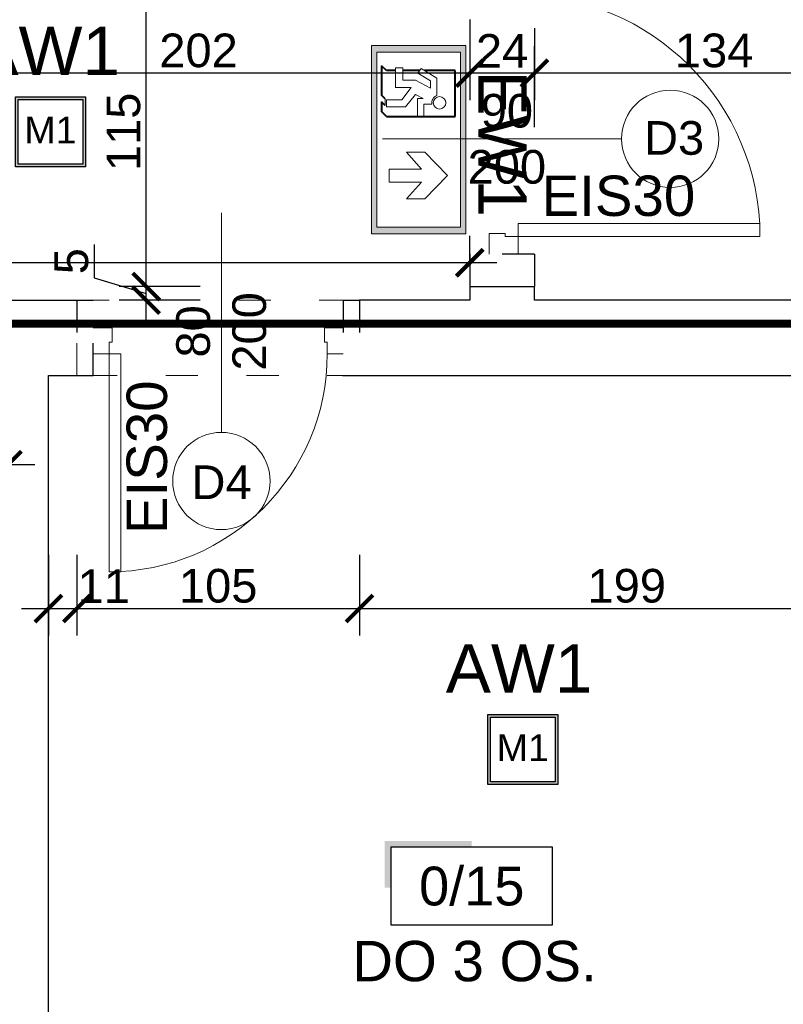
# Model space of a CAD drawing. Header units: millimetres. Extents: x 2709036 to 2756280, y 168165 to 192362.
# Tile 84 of 192: x 2716601 to 2716885, y 190802 to 191168. Entities that reach past the tile are written whole.
import ezdxf
from ezdxf.enums import TextEntityAlignment as Align

# ---------------------------------------------------------------- set-up
doc = ezdxf.new("R2010")
doc.units = ezdxf.units.MM
doc.header["$MEASUREMENT"] = 0
doc.linetypes.add('ACAD_ISO03W100', pattern=[30, 12, -18])
for name, color, linetype in [('6 - OPISY', 7, 'Continuous'), ('ekspertyza', 7, 'Continuous'), ('Oświetlenie awaryjne', 1, 'Continuous')]:
    doc.layers.add(name, color=color, linetype=linetype)
for name, color, linetype, lineweight in [('__MAZ_EKSP_PROJ', 3, 'Continuous', 0), ('__MAZ_LIKWIDACJE', 6, 'ACAD_ISO03W100', 30), ('__MAZ_NADPROŻA', 251, 'ACAD_ISO03W100', 0), ('__MAZ_OPIS_STOLARKA', 7, 'Continuous', 0), ('__MAZ_STOLARKA DRZWIOWA NOWA', 7, 'Continuous', 9), ('__MAZ_WYMIARY', 7, 'Continuous', 9), ('__MAZ_ŚCIANY ISTNIEJĄCE', 7, 'Continuous', 30), ('Oświetlenie ewakuacyjne', 3, 'Continuous', 20)]:
    doc.layers.add(name, color=color, linetype=linetype, lineweight=lineweight)
doc.styles.add('Arial', font='arial.ttf')
doc.styles.add('Dimensions', font='arial.ttf')
doc.styles.add('Malanow_1_100', font='isocpeur.ttf')
doc.styles.get("Standard").update_dxf_attribs({"font": 'arial.ttf'})
doc.styles.add('styl1', font='arial.ttf')
doc.dimstyles.new('100', dxfattribs={"dimtxt": 10, "dimasz": 10, "dimexe": 18, "dimexo": 15, "dimgap": 9, "dimtad": 1, "dimdec": 1, "dimrnd": 0.5, "dimdsep": 46, "dimtxsty": 'Dimensions', "dimblk": 'ARCHTICK', "dimcen": 9, "dimdle": 10, "dimadec": 1, "dimazin": 2, "dimtfac": 1, "dimtdec": 4, "dimtofl": 0, "dimtmove": 2, "dimatfit": 3, "dimfxl": 1, "dimtolj": 1, "dimtzin": 0, "dimarcsym": 0})

# ---------------------------------------------------------------- blocks, each defined once
blk = doc.blocks.new('*U9')
at = {"ltscale": 10}
blk.add_hatch(color=256, dxfattribs=at).paths.add_polyline_path([(0, 26), (-25, 26), (-27, 26), (-27, 11.46), (-25, 11.46), (-25, 24), (0, 24)])
blk.add_lwpolyline([(-25, 0), (25, 0), (25, 24), (-25, 24)], close=True, dxfattribs=at)
at = {"layer": '6 - OPISY'}
for tag, p in [('NRPOM', (0, 6)), ('WYSPOM', (3.39, -15.66))]:
    blk.add_attdef(tag, text='', height=12, dxfattribs=at).set_placement(p, align=Align.CENTER)
blk = doc.blocks.new('_ArchTick')
at = {"color": 0, "linetype": 'ByBlock', "const_width": 0.15}
blk.add_lwpolyline([(-0.5, -0.5), (0.5, 0.5)], dxfattribs=at)
blk = doc.blocks.new('*D751')
at = {"layer": '__MAZ_WYMIARY', "color": 0, "lineweight": -2}
for p, q in [((2716194.68, 191077.95), (2716194.68, 191087.95)), ((2716768.18, 191077.95), (2716768.18, 191087.95)), ((2716778.18, 191077.95), (2716184.68, 191077.95))]:
    blk.add_line(p, q, dxfattribs=at)
at = {"layer": 'Defpoints', "color": 0, "lineweight": 30}
for p in [(2716194.68, 191077.95), (2716194.68, 191064.14), (2716768.18, 191064.08)]:
    blk.add_point(p, dxfattribs=at)
at = {"layer": '__MAZ_WYMIARY', "color": 0, "lineweight": -2, "xscale": 10, "yscale": 10, "zscale": 10, "rotation": 180}
blk.add_blockref('_ArchTick', (2716194.68, 191077.95), dxfattribs=at)
at = {"layer": '__MAZ_WYMIARY', "color": 0, "lineweight": -2, "xscale": 10, "yscale": 10, "zscale": 10}
blk.add_blockref('_ArchTick', (2716768.18, 191077.95), dxfattribs=at)
at = {"layer": '__MAZ_WYMIARY', "color": 0, "lineweight": 5, "insert": (2716481.43, 191086.31), "char_height": 12.5, "attachment_point": 5, "style": 'Arial'}
blk.add_mtext('\\A1;574', dxfattribs=at)
blk = doc.blocks.new('*D962')
at = {"layer": '__MAZ_WYMIARY', "color": 0, "lineweight": -2}
for p, q in [((2716792.18, 191128.39), (2716792.18, 191158.39)), ((2716925.68, 191128.39), (2716925.68, 191158.39)), ((2716935.68, 191148.39), (2716782.18, 191148.39))]:
    blk.add_line(p, q, dxfattribs=at)
at = {"layer": 'Defpoints', "color": 0, "lineweight": 30}
for p in [(2716792.18, 191148.39), (2716792.18, 191064.08), (2716925.68, 191064.08)]:
    blk.add_point(p, dxfattribs=at)
at = {"layer": '__MAZ_WYMIARY', "color": 0, "lineweight": -2, "xscale": 10, "yscale": 10, "zscale": 10, "rotation": 180}
blk.add_blockref('_ArchTick', (2716792.18, 191148.39), dxfattribs=at)
at = {"layer": '__MAZ_WYMIARY', "color": 0, "lineweight": -2, "xscale": 10, "yscale": 10, "zscale": 10}
blk.add_blockref('_ArchTick', (2716925.68, 191148.39), dxfattribs=at)
at = {"layer": '__MAZ_WYMIARY', "color": 0, "lineweight": 5, "insert": (2716858.93, 191156.77), "char_height": 12.5, "attachment_point": 5, "style": 'Arial'}
blk.add_mtext('\\A1;134', dxfattribs=at)
blk = doc.blocks.new('*D963')
at = {"layer": '__MAZ_WYMIARY', "color": 0, "lineweight": -2}
for p, q in [((2716768.18, 191165.08), (2716768.18, 191138.39)), ((2716792.18, 191165.09), (2716792.18, 191138.39)), ((2716802.18, 191148.39), (2716758.18, 191148.39))]:
    blk.add_line(p, q, dxfattribs=at)
at = {"layer": 'Defpoints', "color": 0, "lineweight": 30}
for p in [(2716768.18, 191180.08), (2716792.18, 191180.09), (2716768.18, 191148.39)]:
    blk.add_point(p, dxfattribs=at)
at = {"layer": '__MAZ_WYMIARY', "color": 0, "lineweight": -2, "xscale": 10, "yscale": 10, "zscale": 10, "rotation": 180}
blk.add_blockref('_ArchTick', (2716768.18, 191148.39), dxfattribs=at)
at = {"layer": '__MAZ_WYMIARY', "color": 0, "lineweight": -2, "xscale": 10, "yscale": 10, "zscale": 10}
blk.add_blockref('_ArchTick', (2716792.18, 191148.39), dxfattribs=at)
at = {"layer": '__MAZ_WYMIARY', "color": 0, "lineweight": 5, "insert": (2716780.18, 191156.66), "char_height": 12.5, "attachment_point": 5, "style": 'Arial'}
blk.add_mtext('\\A1;24', dxfattribs=at)
blk = doc.blocks.new('*D964')
at = {"layer": '__MAZ_WYMIARY', "color": 0, "lineweight": -2}
for p, q in [((2716566.74, 191168.39), (2716566.74, 191138.39)), ((2716768.18, 191168.39), (2716768.18, 191138.39)), ((2716778.18, 191148.39), (2716556.74, 191148.39))]:
    blk.add_line(p, q, dxfattribs=at)
at = {"layer": 'Defpoints', "color": 0, "lineweight": 30}
for p in [(2716566.74, 191189.08), (2716768.18, 191189.08), (2716566.74, 191148.39)]:
    blk.add_point(p, dxfattribs=at)
at = {"layer": '__MAZ_WYMIARY', "color": 0, "lineweight": -2, "xscale": 10, "yscale": 10, "zscale": 10, "rotation": 180}
blk.add_blockref('_ArchTick', (2716566.74, 191148.39), dxfattribs=at)
at = {"layer": '__MAZ_WYMIARY', "color": 0, "lineweight": -2, "xscale": 10, "yscale": 10, "zscale": 10}
blk.add_blockref('_ArchTick', (2716768.18, 191148.39), dxfattribs=at)
at = {"layer": '__MAZ_WYMIARY', "color": 0, "lineweight": 5, "insert": (2716667.46, 191156.77), "char_height": 12.5, "attachment_point": 5, "style": 'Arial'}
blk.add_mtext('\\A1;202', dxfattribs=at)
blk = doc.blocks.new('*D971')
at = {"layer": '__MAZ_WYMIARY', "color": 0, "lineweight": -2}
for p, q in [((2716508.68, 191002.93), (2716508.68, 191012.93)), ((2716596.68, 191002.93), (2716596.68, 191012.93)), ((2716498.68, 191002.93), (2716606.68, 191002.93))]:
    blk.add_line(p, q, dxfattribs=at)
at = {"layer": 'Defpoints', "color": 0, "lineweight": 30}
for p in [(2716596.68, 191002.93), (2716508.68, 190989.64), (2716596.68, 190989.64)]:
    blk.add_point(p, dxfattribs=at)
at = {"layer": '__MAZ_WYMIARY', "color": 0, "lineweight": -2, "xscale": 10, "yscale": 10, "zscale": 10, "rotation": 180}
blk.add_blockref('_ArchTick', (2716508.68, 191002.93), dxfattribs=at)
at = {"layer": '__MAZ_WYMIARY', "color": 0, "lineweight": -2, "xscale": 10, "yscale": 10, "zscale": 10}
blk.add_blockref('_ArchTick', (2716596.68, 191002.93), dxfattribs=at)
at = {"layer": '__MAZ_WYMIARY', "color": 0, "lineweight": 5, "insert": (2716552.68, 191011.32), "char_height": 12.5, "attachment_point": 5, "style": 'Arial'}
blk.add_mtext('\\A1;88', dxfattribs=at)
blk = doc.blocks.new('*D1393')
at = {"layer": '__MAZ_WYMIARY', "color": 0, "lineweight": -2}
for p, q in [((2716628.64, 191084.67), (2716628.64, 191072.38)), ((2716648, 191054.08), (2716648, 191079.08)), ((2716628.64, 191072.38), (2716648, 191066.58)), ((2716668, 191069.08), (2716638, 191069.08)), ((2716668, 191064.08), (2716638, 191064.08))]:
    blk.add_line(p, q, dxfattribs=at)
at = {"layer": 'Defpoints', "color": 0, "lineweight": 30}
for p in [(2716648, 191069.08), (2716768.18, 191069.08), (2716768.18, 191064.08)]:
    blk.add_point(p, dxfattribs=at)
at = {"layer": '__MAZ_WYMIARY', "color": 0, "lineweight": -2, "xscale": 10, "yscale": 10, "zscale": 10}
for p, rotation in [((2716648, 191069.08), 90), ((2716648, 191064.08), 270)]:
    blk.add_blockref('_ArchTick', p, dxfattribs=dict(at, rotation=rotation))
at = {"layer": '__MAZ_WYMIARY', "color": 0, "lineweight": 5, "insert": (2716620.29, 191078.53), "char_height": 12.5, "attachment_point": 5, "rotation": 90, "style": 'Arial'}
blk.add_mtext('\\A1;5', dxfattribs=at)
blk = doc.blocks.new('*D1394')
at = {"layer": '__MAZ_WYMIARY', "color": 0, "lineweight": -2}
for p, q in [((2716648, 191059.08), (2716648, 191194.07)), ((2716668, 191184.07), (2716638, 191184.07)), ((2716668, 191069.08), (2716638, 191069.08))]:
    blk.add_line(p, q, dxfattribs=at)
at = {"layer": 'Defpoints', "color": 0, "lineweight": 30}
for p in [(2716648, 191184.07), (2716768.18, 191184.07), (2716780.18, 191069.08)]:
    blk.add_point(p, dxfattribs=at)
at = {"layer": '__MAZ_WYMIARY', "color": 0, "lineweight": -2, "xscale": 10, "yscale": 10, "zscale": 10}
for p, rotation in [((2716648, 191184.07), 90), ((2716648, 191069.08), 270)]:
    blk.add_blockref('_ArchTick', p, dxfattribs=dict(at, rotation=rotation))
at = {"layer": '__MAZ_WYMIARY', "color": 0, "lineweight": 5, "insert": (2716639.62, 191126.58), "char_height": 12.5, "attachment_point": 5, "rotation": 90, "style": 'Arial'}
blk.add_mtext('\\A1;115', dxfattribs=at)
blk = doc.blocks.new('*D1399')
at = {"layer": '__MAZ_WYMIARY', "color": 0, "lineweight": -2}
for p, q in [((2716611.68, 190969.46), (2716611.68, 190939.46)), ((2716622.27, 190969.46), (2716622.27, 190939.46)), ((2716601.68, 190949.46), (2716632.27, 190949.46))]:
    blk.add_line(p, q, dxfattribs=at)
at = {"layer": 'Defpoints', "color": 0, "lineweight": 30}
for p in [(2716611.68, 191036.08), (2716622.27, 191036.12), (2716622.27, 190949.46)]:
    blk.add_point(p, dxfattribs=at)
at = {"layer": '__MAZ_WYMIARY', "color": 0, "lineweight": -2, "xscale": 10, "yscale": 10, "zscale": 10, "rotation": 180}
blk.add_blockref('_ArchTick', (2716611.68, 190949.46), dxfattribs=at)
at = {"layer": '__MAZ_WYMIARY', "color": 0, "lineweight": -2, "xscale": 10, "yscale": 10, "zscale": 10}
blk.add_blockref('_ArchTick', (2716622.27, 190949.46), dxfattribs=at)
at = {"layer": '__MAZ_WYMIARY', "color": 0, "lineweight": 5, "insert": (2716632.27, 190957.73), "char_height": 12.5, "attachment_point": 5, "style": 'Arial'}
blk.add_mtext('\\A1;11', dxfattribs=at)
blk = doc.blocks.new('*D1400')
at = {"layer": '__MAZ_WYMIARY', "color": 0, "lineweight": -2}
for p, q in [((2716622.25, 190969.46), (2716622.25, 190939.46)), ((2716727.25, 190969.46), (2716727.25, 190939.46)), ((2716612.25, 190949.46), (2716737.25, 190949.46))]:
    blk.add_line(p, q, dxfattribs=at)
at = {"layer": 'Defpoints', "color": 0, "lineweight": 30}
for p in [(2716622.25, 191036.08), (2716727.25, 191036.06), (2716727.25, 190949.46)]:
    blk.add_point(p, dxfattribs=at)
at = {"layer": '__MAZ_WYMIARY', "color": 0, "lineweight": -2, "xscale": 10, "yscale": 10, "zscale": 10, "rotation": 180}
blk.add_blockref('_ArchTick', (2716622.25, 190949.46), dxfattribs=at)
at = {"layer": '__MAZ_WYMIARY', "color": 0, "lineweight": -2, "xscale": 10, "yscale": 10, "zscale": 10}
blk.add_blockref('_ArchTick', (2716727.25, 190949.46), dxfattribs=at)
at = {"layer": '__MAZ_WYMIARY', "color": 0, "lineweight": 5, "insert": (2716674.75, 190957.84), "char_height": 12.5, "attachment_point": 5, "style": 'Arial'}
blk.add_mtext('\\A1;105', dxfattribs=at)
blk = doc.blocks.new('*D1401')
at = {"layer": '__MAZ_WYMIARY', "color": 0, "lineweight": -2}
for p, q in [((2716727.25, 190969.46), (2716727.25, 190939.46)), ((2716925.68, 190969.46), (2716925.68, 190939.46)), ((2716717.25, 190949.46), (2716935.68, 190949.46))]:
    blk.add_line(p, q, dxfattribs=at)
at = {"layer": 'Defpoints', "color": 0, "lineweight": 30}
for p in [(2716727.25, 191036.05), (2716925.68, 191036.05), (2716925.68, 190949.46)]:
    blk.add_point(p, dxfattribs=at)
at = {"layer": '__MAZ_WYMIARY', "color": 0, "lineweight": -2, "xscale": 10, "yscale": 10, "zscale": 10, "rotation": 180}
blk.add_blockref('_ArchTick', (2716727.25, 190949.46), dxfattribs=at)
at = {"layer": '__MAZ_WYMIARY', "color": 0, "lineweight": -2, "xscale": 10, "yscale": 10, "zscale": 10}
blk.add_blockref('_ArchTick', (2716925.68, 190949.46), dxfattribs=at)
at = {"layer": '__MAZ_WYMIARY', "color": 0, "lineweight": 5, "insert": (2716826.47, 190957.84), "char_height": 12.5, "attachment_point": 5, "style": 'Arial'}
blk.add_mtext('\\A1;199', dxfattribs=at)
blk = doc.blocks.new('90')
at = {"color": 0, "linetype": 'Continuous', "lineweight": 5}
for p, q in [((30102.84, -38884.85), (30102.84, -38878.44)), ((30113.27, -38878.44), (30113.27, -38885.98)), ((30107.55, -38884.85), (30102.84, -38884.85)), ((30107.55, -38885.98), (30107.55, -38884.85)), ((30113.27, -38885.98), (30107.55, -38885.98)), ((30015.67, -38967.31), (30015.67, -38972.02)), ((30102.84, -38967.31), (30015.67, -38967.31)), ((30015.67, -38967.31), (30015.67, -38972.02)), ((30102.84, -38972.02), (30102.84, -38967.31)), ((30015.67, -38972.02), (30102.84, -38972.02)), ((30102.84, -38978.44), (30102.84, -38972.02)), ((30102.84, -38972.02), (30107.55, -38972.02)), ((30107.55, -38972.02), (30107.55, -38970.89)), ((30107.55, -38970.89), (30113.27, -38970.89)), ((30113.27, -38970.89), (30113.27, -38978.44))]:
    blk.add_line(p, q, dxfattribs=at)
blk.add_arc((30102.84, -38972.02), 87.17, 90, 180, dxfattribs=at)
blk = doc.blocks.new('*U718')
at = {"layer": 'Oświetlenie awaryjne'}
h = blk.add_hatch(color=256, dxfattribs=at)
h.dxf.hatch_style = 1
h.paths.add_polyline_path([(-13, -13), (13, -13), (13, 13), (-13, 13)])
h.paths.add_polyline_path([(-12, -12), (12, -12), (12, 12), (-12, 12)], flags=16)
for points in [[(-13, 13), (13, 13), (13, -13), (-13, -13)], [(-12, 12), (12, 12), (12, -12), (-12, -12)]]:
    blk.add_lwpolyline(points, close=True, dxfattribs=at)
at = {"layer": 'Oświetlenie awaryjne', "attachment_point": 1, "style": 'Malanow_1_100'}
for s, width, insert, char_height in [('{\\fArial|b0|i0|c238|p34;AW1}', 59.6663, (-28.61, 39.11), 18), ('\\pxqc;{\\fArial|b0|i0|c238|p34;M1}', 26, (-13, 5.68), 10)]:
    blk.add_mtext_dynamic_manual_height_columns(s, width=width, gutter_width=669.53, heights=[0], dxfattribs=dict(at, insert=insert, char_height=char_height))
blk = doc.blocks.new('DG')
at = {"layer": 'Oświetlenie ewakuacyjne', "linetype": 'ByBlock'}
h = blk.add_hatch(color=256, dxfattribs=at)
h.paths.add_polyline_path([(-0.92, 34.23), (69.08, 34.23), (69.08, -0.77), (-0.92, -0.77)])
h.paths.add_polyline_path([(1.54, 32.26), (66.63, 32.26), (66.63, 1.21), (1.54, 1.21)], flags=16)
at = {"layer": 'Oświetlenie ewakuacyjne', "lineweight": 40}
for p, q in [((42.7, 30.38), (59.77, 30.38)), ((42.7, 4.82), (42.7, 30.38)), ((59.77, 30.38), (59.77, 18.95)), ((59.77, 17.11), (59.77, 10.93)), ((59.77, 8.22), (59.77, 4.82)), ((42.7, 4.82), (44.51, 3.02)), ((46.75, 4.39), (48.13, 3.02)), ((49.31, 4.39), (50.69, 3.02)), ((59.77, 4.82), (61.58, 3.02)), ((48.13, 3.02), (44.51, 3.02)), ((61.58, 3.02), (50.69, 3.02))]:
    blk.add_line(p, q, dxfattribs=at)
at = {"layer": 'Oświetlenie ewakuacyjne'}
for p, q in [((12.09, 19.05), (20.78, 27.53)), ((20.78, 27.53), (29.47, 19.05)), ((57, 23.48), (50.5, 23.49)), ((60.56, 17.65), (57, 23.48)), ((12.09, 12.28), (12.09, 19.05)), ((29.47, 19.05), (29.47, 12.28)), ((47.27, 18.64), (42.7, 18.64)), ((42.7, 18.64), (42.7, 16.29)), ((47.27, 21.68), (47.27, 18.64)), ((49.38, 16.28), (49.38, 18.44)), ((49.38, 18.44), (50.94, 15.55)), ((56.23, 15.6), (53.21, 21.11)), ((53.21, 21.11), (55.91, 21.11)), ((55.91, 21.11), (58.82, 16.48)), ((18.37, 17.8), (12.09, 12.28)), ((18.37, 5.81), (18.37, 17.8)), ((29.47, 12.28), (23.19, 17.8)), ((23.19, 17.8), (23.19, 5.81)), ((42.7, 16.29), (49.38, 16.28)), ((50.94, 15.55), (46.32, 11.89)), ((56.23, 10.93), (56.23, 15.6)), ((58.82, 16.48), (60.56, 17.65)), ((46.32, 11.89), (46.32, 4.82)), ((48.88, 10.54), (53.52, 13.99)), ((53.52, 13.99), (53.51, 8.22)), ((48.88, 4.82), (48.88, 10.54)), ((53.51, 8.22), (60.78, 8.22)), ((60.79, 10.93), (56.23, 10.93)), ((60.78, 8.22), (60.79, 10.93)), ((23.19, 5.81), (18.37, 5.81)), ((46.32, 4.82), (48.88, 4.82)), ((46.75, 4.39), (49.31, 4.39))]:
    blk.add_line(p, q, dxfattribs=at)
for points in [[(-0.92, 34.23), (69.08, 34.23), (69.08, -0.77), (-0.92, -0.77)], [(1.54, 32.26), (66.63, 32.26), (66.63, 1.21), (1.54, 1.21)]]:
    blk.add_lwpolyline(points, close=True, dxfattribs=at)
blk.add_circle((47.8, 24.52), 2.34, dxfattribs=at)
blk.add_arc((47.8, 24.52), 2.88, 259.4003, 339.1396, dxfattribs=at)
blk = doc.blocks.new('*U714')
at = {"layer": 'Oświetlenie ewakuacyjne', "color": 1, "linetype": 'ByBlock', "xscale": -1, "rotation": 359.9999999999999}
blk.add_blockref('DG', (69.08, 0.76), dxfattribs=at)
at = {"layer": 'Oświetlenie ewakuacyjne', "insert": (9.21, 57.69), "char_height": 18, "attachment_point": 1, "style": 'Malanow_1_100'}
blk.add_mtext_dynamic_manual_height_columns('{\\fArial|b0|i0|c238|p34;EW1}', width=42.9792, gutter_width=669.53, heights=[0], dxfattribs=at)

msp = doc.modelspace()

# ---------------------------------------------------------------- linework, layer by layer
at = {"layer": '__MAZ_EKSP_PROJ', "linetype": 'ACAD_ISO03W100', "const_width": 3}
msp.add_lwpolyline([(2716979.53, 191055.31), (2716184.39, 191055.31), (2716184.39, 191329.64), (2716985.7, 191329.64)], dxfattribs=at)
at = {"layer": '__MAZ_LIKWIDACJE', "color": 252}
for p, q in [((2716792.18, 191081.08), (2716768.18, 191081.08)), ((2716768.18, 191081.08), (2716768.18, 191069.08)), ((2716622.25, 191064.08), (2716622.25, 191036.08)), ((2716622.25, 191064.08), (2716628.32, 191064.08)), ((2716628.32, 191036.08), (2716628.32, 191064.08)), ((2716721.22, 191064.08), (2716721.22, 191036.08)), ((2716721.22, 191064.08), (2716727.25, 191064.08)), ((2716727.25, 191064.08), (2716727.25, 191036.08)), ((2716622.25, 191036.08), (2716628.32, 191036.08)), ((2716720.97, 191036.08), (2716727.23, 191036.05))]:
    msp.add_line(p, q, dxfattribs=at)
at = {"layer": '__MAZ_NADPROŻA', "color": 252}
msp.add_lwpolyline([(2716622.25, 191064.08), (2716727.25, 191064.08), (2716727.25, 191036.05), (2716622.25, 191036.05)], close=True, dxfattribs=at)
at = {"layer": '__MAZ_OPIS_STOLARKA', "color": 252}
for points in [[(2716824.53, 191123.99), (2716735.82, 191123.99)], [(2716675.93, 191014.92), (2716675.93, 191096.53)]]:
    msp.add_lwpolyline(points, dxfattribs=at)
for centre in [(2716842.61, 191123.99), (2716675.93, 190996.85)]:
    msp.add_circle(centre, 18.07, dxfattribs=at)
at = {"layer": '__MAZ_ŚCIANY ISTNIEJĄCE', "color": 252, "ltscale": 15}
for p, q in [((2716768.18, 191069.08), (2716768.18, 191064.08)), ((2716792.18, 191064.08), (2716792.18, 191069.08)), ((2716386.68, 191064.08), (2716622.25, 191064.08)), ((2716768.18, 191064.08), (2716727.25, 191064.08)), ((2716989.68, 191064.08), (2716792.18, 191064.08)), ((2716611.68, 191036.08), (2716622.25, 191036.08)), ((2716611.68, 190758.08), (2716611.68, 191036.08)), ((2716727.23, 191036.05), (2716925.68, 191036.08))]:
    msp.add_line(p, q, dxfattribs=at)
at = {"layer": 'ekspertyza', "color": 252, "lineweight": 30}
for p in [(2716792.18, 191081.08), (2716768.18, 191069.08)]:
    msp.add_line(p, (2716792.18, 191069.08), dxfattribs=at)

# ---------------------------------------------------------------- block references
at = {"layer": '6 - OPISY', "color": 252, "xscale": 1.2, "yscale": 1.2, "zscale": 1.2}
msp.add_blockref('*U9', (2716768.92, 190831.94), dxfattribs=at).add_auto_attribs({'NRPOM': '0/15'})
at = {"layer": '__MAZ_STOLARKA DRZWIOWA NOWA', "color": 252, "lineweight": -2}
for p, xscale, yscale, zscale, rotation in [((2747802.7, 231242.64), -1.030353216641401, 1.030353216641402, 1.030353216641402, 1.221732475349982e-08), ((2752835.78, 163081.24), -0.9289099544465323, 0.9289099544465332, 0.9289099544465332, 270.0000000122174)]:
    msp.add_blockref('90', p, dxfattribs=dict(at, xscale=xscale, yscale=yscale, zscale=zscale, rotation=rotation))
at = {"layer": 'Oświetlenie awaryjne'}
for p in [(2716612.46, 191126.58, 0), (2716787.87, 190897.08, 0)]:
    msp.add_blockref('*U718', p, dxfattribs=at)
at = {"layer": 'Oświetlenie ewakuacyjne', "linetype": 'ByBlock', "rotation": 270}
msp.add_blockref('*U714', (2716731.67, 191158.66), dxfattribs=at)

# ---------------------------------------------------------------- texts
at = {"layer": '__MAZ_EKSP_PROJ', "linetype": 'ACAD_ISO03W100', "insert": (2716851.91, 191110.34), "char_height": 15, "attachment_point": 3}
msp.add_mtext_dynamic_manual_height_columns('EIS30', width=84.9678, gutter_width=12.5, heights=[61.2], dxfattribs=at)
at = {"layer": '__MAZ_EKSP_PROJ', "linetype": 'ACAD_ISO03W100', "insert": (2716640.74, 191034.21), "char_height": 15, "attachment_point": 3, "rotation": 90}
msp.add_mtext_dynamic_manual_height_columns('EIS30', width=84.9678, gutter_width=12.5, heights=[61.2], dxfattribs=at)
at = {"layer": '__MAZ_EKSP_PROJ', "insert": (2716815.34, 190825.97), "char_height": 15, "attachment_point": 3}
msp.add_mtext_dynamic_manual_height_columns('DO 3 OS.', width=103.5635, gutter_width=12.5, heights=[61.2], dxfattribs=at)
at = {"layer": '__MAZ_OPIS_STOLARKA', "color": 252, "char_height": 12.5, "attachment_point": 5, "style": 'styl1'}
for s, insert, width in [('\\pxqc;90\\P200', (2716781.96, 191123.92), 34.3096), ('\\pxqc;D3', (2716844.07, 191124.24), 38.3096), ('\\pxqc;D4', (2716676, 190996.39), 38.3096)]:
    msp.add_mtext(s, dxfattribs=dict(at, insert=insert, width=width))
at = {"layer": '__MAZ_OPIS_STOLARKA', "color": 252, "insert": (2716675.93, 191052.44), "char_height": 12.5, "width": 38.3096, "attachment_point": 5, "rotation": 90, "style": 'styl1'}
msp.add_mtext('80\\P200', dxfattribs=at)

# ---------------------------------------------------------------- dimensions: what is measured, and where the dimension line sits
at = {"layer": '__MAZ_WYMIARY', "color": 252, "lineweight": 5}
for base, p1, p2, picture, middle in [((2716648, 191184.07), (2716780.18, 191069.08), (2716768.18, 191184.07), '*D1394', (2716639.62, 191126.58)), ((2716648, 191069.08), (2716768.18, 191064.08), (2716768.18, 191069.08), '*D1393', (2716620.29, 191074.38))]:
    dim = msp.add_linear_dim(base=base, p1=p1, p2=p2, angle=90, dimstyle='100', override={"dimtxt": 12.5, "dimexe": 10, "dimgap": 2, "dimdec": 0, "dimtxsty": 'Arial', "dimtmove": 1, "dimfxl": 20, "dimfxlon": 1}, dxfattribs=at)
    dim.commit()
    dim.dimension.update_dxf_attribs({"geometry": picture, "text_midpoint": middle})
for base, p1, p2, picture, middle in [((2716566.74, 191148.39), (2716768.18, 191189.08), (2716566.74, 191189.08), '*D964', (2716667.46, 191156.77)), ((2716792.18401179, 191148.38513539), (2716925.68401179, 191064.0778375), (2716792.18401179, 191064.0778375), '*D962', (2716858.93401179, 191156.77156103)), ((2716194.6834, 191077.951), (2716768.184, 191064.0778), (2716194.6834, 191064.1403), '*D751', (2716481.4337, 191086.3075)), ((2716727.25, 190949.46), (2716622.25, 191036.08), (2716727.25, 191036.05), '*D1400', (2716674.75, 190957.84)), ((2716925.68, 190949.46), (2716727.25, 191036.05), (2716925.68, 191036.05), '*D1401', (2716826.47, 190957.84)), ((2716596.68, 191002.93), (2716508.68, 190989.64), (2716596.68, 190989.64), '*D971', (2716552.68, 191011.32))]:
    dim = msp.add_linear_dim(base=base, p1=p1, p2=p2, dimstyle='100', override={"dimtxt": 12.5, "dimexe": 10, "dimgap": 2, "dimdec": 0, "dimtxsty": 'Arial', "dimtmove": 1, "dimfxl": 20, "dimfxlon": 1}, dxfattribs=at)
    dim.commit()
    dim.dimension.update_dxf_attribs({"geometry": picture, "text_midpoint": middle})
for base, p1, p2, picture, middle in [((2716768.18, 191148.39), (2716792.18, 191180.09), (2716768.18, 191180.08), '*D963', (2716780.18, 191148.39)), ((2716622.27, 190949.46), (2716611.68, 191036.08), (2716622.27, 191036.12), '*D1399', (2716632.27, 190949.46))]:
    dim = msp.add_linear_dim(base=base, p1=p1, p2=p2, dimstyle='100', override={"dimtxt": 12.5, "dimexe": 10, "dimgap": 2, "dimdec": 0, "dimtxsty": 'Arial', "dimtmove": 1, "dimfxl": 20, "dimfxlon": 1}, dxfattribs=at)
    dim.commit()
    dim.dimension.update_dxf_attribs({"geometry": picture, "text_midpoint": middle, "dimtype": 160})

doc.saveas('drawing.dxf')
